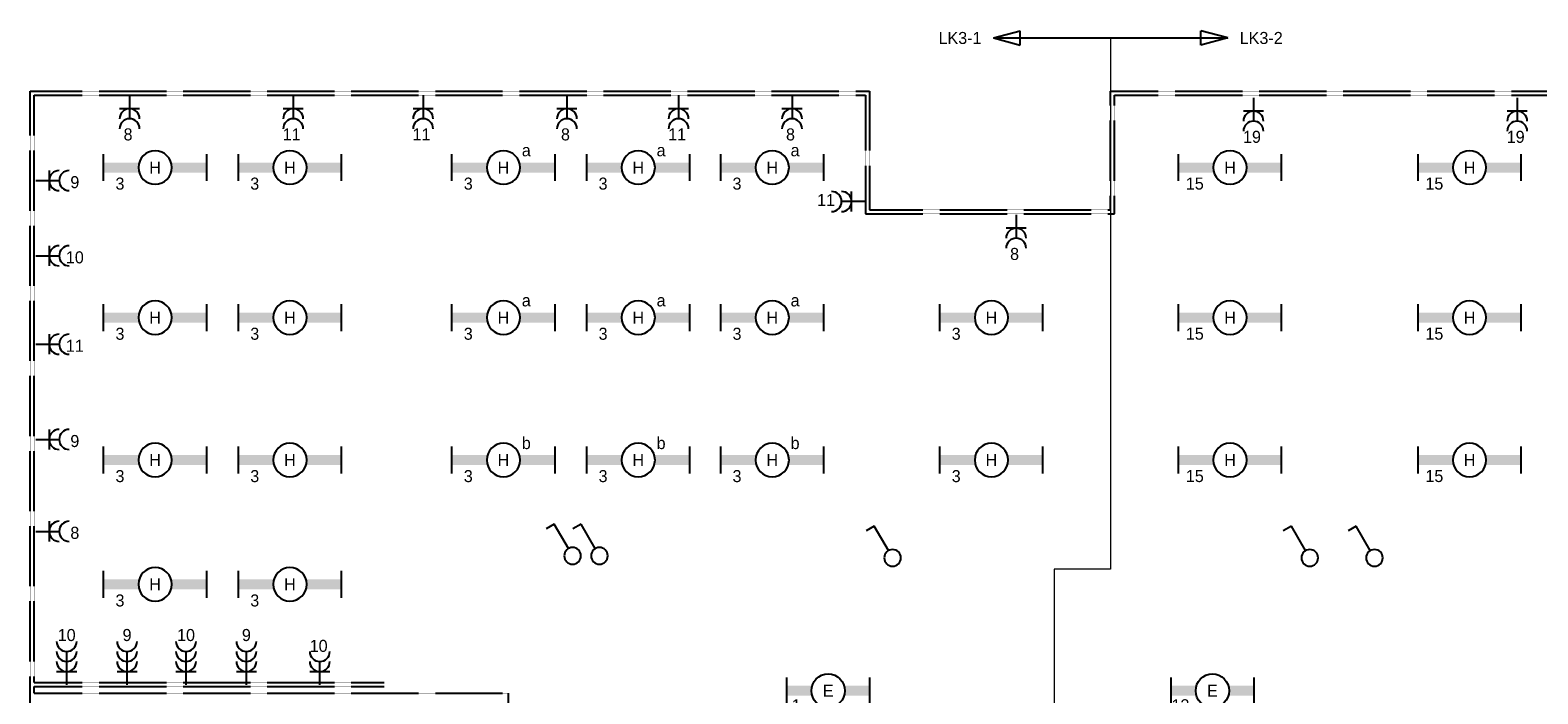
# Model space of a CAD drawing. Extents: x 1458 to 71127, y 1423 to 46205.
# Tile 4 of 9: x 13647 to 36173, y 36230 to 46140. Entities that reach past the tile are written whole.
import ezdxf
from ezdxf.enums import TextEntityAlignment as Align

# ---------------------------------------------------------------- set-up
doc = ezdxf.new("R2010")
doc.units = 0
doc.linetypes.add('E_GOOT3', pattern=[5, 4, -1])
doc.layers.get('0').update_dxf_attribs({"linetype": 'CONTINUOUS'})
for name, color, linetype in [('EL6131--_WG', 4, 'CONTINUOUS'), ('EL6212--_S', 4, 'CONTINUOUS'), ('EL6222--', 3, 'CONTINUOUS'), ('EL6311--', 3, 'CONTINUOUS')]:
    doc.layers.add(name, color=color, linetype=linetype)
doc.styles.add('BURO-018', font='BUROFONT.SHX', dxfattribs={"height": 1.8})
doc.styles.add('BURO-035', font='BUROFONT.SHX', dxfattribs={"height": 3.5})

# ---------------------------------------------------------------- blocks, each defined once
blk = doc.blocks.new('1115B61540')
at = {"color": 0}
for p, q in [((-7.7, 2), (-7.7, -2)), ((7.7, 2), (7.7, -2))]:
    blk.add_line(p, q, dxfattribs=at)
at = {"color": 0, "linetype": 'Continuous'}
blk.add_circle((0, 0), 2.5, dxfattribs=at)
at = {"color": 0}
for points in [[(-2.5, 0.75), (-7.7, 0.75), (-2.5, -0.75), (-7.7, -0.75)], [(2.5, 0.75), (7.7, 0.75), (2.5, -0.75), (7.7, -0.75)]]:
    blk.add_solid(points, dxfattribs=at)
at = {"color": 0, "linetype": 'Continuous', "style": 'BURO-018'}
for tag, p in [('E_GROEP', (0, 5)), ('E_GKAST', (0, 5)), ('E_ARMCODE', (0, 0)), ('E_SLET', (4.5, -3))]:
    blk.add_attdef(tag, text='', height=1.8, dxfattribs=at).set_placement(p, align=Align.MIDDLE)
blk = doc.blocks.new('111304B')
at = {"color": 0, "linetype": 'Continuous'}
for p, q in [((0, 1), (0, 6)), ((-1.5, 3), (1.5, 3))]:
    blk.add_line(p, q, dxfattribs=at)
for centre in [(0, 7.5), (0, 6), (0, 4.5)]:
    blk.add_arc(centre, 1.5, 180, 360, dxfattribs=at)
at = {"color": 0, "linetype": 'Continuous', "style": 'BURO-018'}
for tag in ['E_GROEP', 'E_GKAST']:
    blk.add_attdef(tag, text='', height=1.8, dxfattribs=at).set_placement((0, 10), align=Align.MIDDLE)
at = {"color": 0, "linetype": 'Continuous', "style": 'BURO-018', "flags": 1}
for tag, p in [('E_VERMCODE', (13, 10)), ('E_MATCODE', (0, 0))]:
    blk.add_attdef(tag, text='', height=1.8, dxfattribs=at).set_placement(p, align=Align.MIDDLE)
blk = doc.blocks.new('111304A')
at = {"color": 0, "linetype": 'Continuous'}
for p, q in [((-1.5, 3), (1.5, 3)), ((0, 1), (0, 4.5))]:
    blk.add_line(p, q, dxfattribs=at)
for centre in [(0, 6), (0, 4.5)]:
    blk.add_arc(centre, 1.5, 180, 360, dxfattribs=at)
at = {"color": 0, "linetype": 'Continuous', "style": 'BURO-018'}
for tag in ['E_GROEP', 'E_GKAST']:
    blk.add_attdef(tag, text='', height=1.8, dxfattribs=at).set_placement((0, 8.5), align=Align.MIDDLE)
at = {"color": 0, "linetype": 'Continuous', "style": 'BURO-018', "flags": 1}
for tag, p in [('E_VERMCODE', (13, 8.5)), ('E_MATCODE', (0, 0))]:
    blk.add_attdef(tag, text='', height=1.8, dxfattribs=at).set_placement(p, align=Align.MIDDLE)
blk = doc.blocks.new('E00160')
at = {"color": 0, "linetype": 'Continuous'}
for p, q in [((-17.5, 0), (-13.5, 1.07)), ((-17.5, 0), (17.5, 0)), ((-17.5, 0), (-13.5, -1.07)), ((-13.5, -1.07), (-13.5, 1.07)), ((17.5, 0), (13.5, 1.07)), ((13.5, -1.07), (13.5, 1.07)), ((17.5, 0), (13.5, -1.07))]:
    blk.add_line(p, q, dxfattribs=at)
at = {"color": 0, "linetype": 'Continuous', "style": 'BURO-035'}
for tag, p in [('E_TEXT2', (-22.5, 0)), ('E_TEXT1', (22.5, 0))]:
    blk.add_attdef(tag, text='', height=3.5, dxfattribs=at).set_placement(p, align=Align.MIDDLE)
blk = doc.blocks.new('1115B61240')
at = {"color": 0}
for p, q in [((-6.2, 2), (-6.2, -2)), ((6.2, 2), (6.2, -2))]:
    blk.add_line(p, q, dxfattribs=at)
at = {"color": 0, "linetype": 'Continuous'}
blk.add_circle((0, 0), 2.5, dxfattribs=at)
at = {"color": 0}
for points in [[(-2.5, 0.75), (-6.2, 0.75), (-2.5, -0.75), (-6.2, -0.75)], [(2.5, 0.75), (6.2, 0.75), (2.5, -0.75), (6.2, -0.75)]]:
    blk.add_solid(points, dxfattribs=at)
at = {"color": 0, "linetype": 'Continuous', "style": 'BURO-018'}
for tag, p in [('E_GROEP', (0, 5)), ('E_GKAST', (0, 5)), ('E_ARMCODE', (0, 0)), ('E_SLET', (4.5, -3))]:
    blk.add_attdef(tag, text='', height=1.8, dxfattribs=at).set_placement(p, align=Align.MIDDLE)
blk = doc.blocks.new('1114A1')
at = {"color": 0, "linetype": 'Continuous'}
for p, q in [((0.62, 3.33), (2.74, 7)), ((2.74, 7), (3.95, 6.3))]:
    blk.add_line(p, q, dxfattribs=at)
blk.add_circle((0, 2.25), 1.25, dxfattribs=at)
at = {"color": 0, "linetype": 'Continuous', "style": 'BURO-018'}
for tag, p in [('E_SLET1', (3.36, 9)), ('E_GKAST', (11.61, 4.38)), ('E_GROEP', (11.61, 1.38))]:
    blk.add_attdef(tag, text='', height=1.8, dxfattribs=at).set_placement(p, align=Align.MIDDLE)
at = {"color": 0, "linetype": 'Continuous', "style": 'BURO-018', "flags": 1}
blk.add_attdef('E_MATCODE', text='', height=1.8, dxfattribs=at).set_placement((0, 0), align=Align.MIDDLE)

msp = doc.modelspace()

# ---------------------------------------------------------------- linework, layer by layer
at = {"layer": 'EL6131--_WG', "color": 7, "linetype": 'E_GOOT3'}
for p, q in [((13647, 16551), (13647, 45231)), ((13647, 45231), (26187, 45231)), ((13707, 45171), (26127, 45171)), ((13707, 36401), (13707, 45171)), ((26127, 45171), (26127, 43399)), ((26187, 45231), (26187, 43459)), ((29788, 43459), (29788, 45231)), ((29788, 45231), (71127, 45231)), ((29848, 43399), (29848, 45171)), ((29848, 45171), (71067, 45171)), ((26127, 43399), (29848, 43399)), ((26187, 43459), (29788, 43459)), ((13707, 36401, -60), (18937, 36401, -60)), ((13707, 36341, -60), (18937, 36341, -60)), ((13707, 36241), (13707, 36341)), ((13707, 36241), (20787, 36241)), ((20787, 36241), (20787, 26393))]:
    msp.add_line(p, q, dxfattribs=at)
at = {"layer": 'EL6311--', "color": 4, "lineweight": 0}
for p, q in [((29790, 46024), (29790, 38093)), ((29790, 38093), (28946, 38093)), ((28946, 38093), (28946, 35358))]:
    msp.add_line(p, q, dxfattribs=at)

# ---------------------------------------------------------------- block references
at = {"layer": 'EL6212--_S', "color": 4, "lineweight": 0}
ref = msp.add_blockref('E00160', (29790, 46024), dxfattribs=dict(at, xscale=100, yscale=100, zscale=100))
ref.add_attrib('E_TEXT1', 'LK3-2', dxfattribs={"layer": '0', "color": 1, "linetype": 'Continuous', "height": 180, "style": 'BURO-018'}).set_placement((32040, 46024), align=Align.MIDDLE)
ref.add_attrib('E_TEXT2', 'LK3-1', dxfattribs={"layer": '0', "color": 1, "linetype": 'Continuous', "height": 180, "style": 'BURO-018'}).set_placement((27540, 46024), align=Align.MIDDLE)
at = {"layer": 'EL6222--'}
ref = msp.add_blockref('111304A', (15133, 45267), dxfattribs=dict(at, xscale=100, yscale=100, zscale=100, rotation=180))
ref.add_attrib('E_GROEP', '8', dxfattribs={"layer": '0', "color": 1, "linetype": 'Continuous', "height": 180, "style": 'BURO-018'}).set_placement((15110, 44584), align=Align.MIDDLE)
ref = msp.add_blockref('111304A', (17577, 45267), dxfattribs=dict(at, xscale=100, yscale=100, zscale=100, rotation=180))
ref.add_attrib('E_GROEP', '11', dxfattribs={"layer": '0', "color": 1, "linetype": 'Continuous', "height": 180, "style": 'BURO-018'}).set_placement((17554, 44584), align=Align.MIDDLE)
ref = msp.add_blockref('111304A', (19518, 45267), dxfattribs=dict(at, xscale=100, yscale=100, zscale=100, rotation=180))
ref.add_attrib('E_GROEP', '11', dxfattribs={"layer": '0', "color": 1, "linetype": 'Continuous', "height": 180, "style": 'BURO-018'}).set_placement((19495, 44584), align=Align.MIDDLE)
ref = msp.add_blockref('111304A', (21667, 45267), dxfattribs=dict(at, xscale=100, yscale=100, zscale=100, rotation=180))
ref.add_attrib('E_GROEP', '8', dxfattribs={"layer": '0', "color": 1, "linetype": 'Continuous', "height": 180, "style": 'BURO-018'}).set_placement((21645, 44584), align=Align.MIDDLE)
ref = msp.add_blockref('111304A', (23335, 45267), dxfattribs=dict(at, xscale=100, yscale=100, zscale=100, rotation=180))
ref.add_attrib('E_GROEP', '11', dxfattribs={"layer": '0', "color": 1, "linetype": 'Continuous', "height": 180, "style": 'BURO-018'}).set_placement((23313, 44584), align=Align.MIDDLE)
ref = msp.add_blockref('111304A', (25030, 45267), dxfattribs=dict(at, xscale=100, yscale=100, zscale=100, rotation=180))
ref.add_attrib('E_GROEP', '8', dxfattribs={"layer": '0', "color": 1, "linetype": 'Continuous', "height": 180, "style": 'BURO-018'}).set_placement((25007, 44584), align=Align.MIDDLE)
ref = msp.add_blockref('111304A', (31924, 45231), dxfattribs=dict(at, xscale=100, yscale=100, zscale=100, rotation=180))
ref.add_attrib('E_GROEP', '19', dxfattribs={"layer": '0', "color": 1, "linetype": 'Continuous', "height": 180, "style": 'BURO-018'}).set_placement((31902, 44548), align=Align.MIDDLE)
ref = msp.add_blockref('111304A', (35865, 45231), dxfattribs=dict(at, xscale=100, yscale=100, zscale=100, rotation=180))
ref.add_attrib('E_GROEP', '19', dxfattribs={"layer": '0', "color": 1, "linetype": 'Continuous', "height": 180, "style": 'BURO-018'}).set_placement((35842, 44548), align=Align.MIDDLE)
ref = msp.add_blockref('111304A', (13631, 43894), dxfattribs=dict(at, xscale=100, yscale=100, zscale=100, rotation=270))
ref.add_attrib('E_GROEP', '9', dxfattribs={"layer": '0', "color": 1, "linetype": 'Continuous', "height": 180, "style": 'BURO-018'}).set_placement((14315, 43871), align=Align.MIDDLE)
ref = msp.add_blockref('111304A', (26221, 43581), dxfattribs=dict(at, xscale=100, yscale=100, zscale=100, rotation=90))
ref.add_attrib('E_GROEP', '11', dxfattribs={"layer": '0', "color": 1, "linetype": 'Continuous', "height": 180, "style": 'BURO-018'}).set_placement((25538, 43604), align=Align.MIDDLE)
ref = msp.add_blockref('111304A', (28378, 43483), dxfattribs=dict(at, xscale=100, yscale=100, zscale=100, rotation=180))
ref.add_attrib('E_GROEP', '8', dxfattribs={"layer": '0', "color": 1, "linetype": 'Continuous', "height": 180, "style": 'BURO-018'}).set_placement((28355, 42799), align=Align.MIDDLE)
ref = msp.add_blockref('111304A', (13631, 42771), dxfattribs=dict(at, xscale=100, yscale=100, zscale=100, rotation=270))
ref.add_attrib('E_GROEP', '10', dxfattribs={"layer": '0', "color": 1, "linetype": 'Continuous', "height": 180, "style": 'BURO-018'}).set_placement((14315, 42748), align=Align.MIDDLE)
ref = msp.add_blockref('111304A', (13631, 41450), dxfattribs=dict(at, xscale=100, yscale=100, zscale=100, rotation=270))
ref.add_attrib('E_GROEP', '11', dxfattribs={"layer": '0', "color": 1, "linetype": 'Continuous', "height": 180, "style": 'BURO-018'}).set_placement((14315, 41427), align=Align.MIDDLE)
ref = msp.add_blockref('111304A', (13631, 40028), dxfattribs=dict(at, xscale=100, yscale=100, zscale=100, rotation=270))
ref.add_attrib('E_GROEP', '9', dxfattribs={"layer": '0', "color": 1, "linetype": 'Continuous', "height": 180, "style": 'BURO-018'}).set_placement((14315, 40005), align=Align.MIDDLE)
ref = msp.add_blockref('111304A', (13631, 38656), dxfattribs=dict(at, xscale=100, yscale=100, zscale=100, rotation=270))
ref.add_attrib('E_GROEP', '8', dxfattribs={"layer": '0', "color": 1, "linetype": 'Continuous', "height": 180, "style": 'BURO-018'}).set_placement((14315, 38634), align=Align.MIDDLE)
ref = msp.add_blockref('111304B', (14193, 36262), dxfattribs=dict(at, xscale=100, yscale=100, zscale=100))
ref.add_attrib('E_GROEP', '10', dxfattribs={"layer": '0', "color": 1, "linetype": 'Continuous', "height": 180, "style": 'BURO-018'}).set_placement((14193, 37108), align=Align.MIDDLE)
ref = msp.add_blockref('111304B', (15095, 36262), dxfattribs=dict(at, xscale=100, yscale=100, zscale=100))
ref.add_attrib('E_GROEP', '9', dxfattribs={"layer": '0', "color": 1, "linetype": 'Continuous', "height": 180, "style": 'BURO-018'}).set_placement((15095, 37108), align=Align.MIDDLE)
ref = msp.add_blockref('111304B', (15976, 36262), dxfattribs=dict(at, xscale=100, yscale=100, zscale=100))
ref.add_attrib('E_GROEP', '10', dxfattribs={"layer": '0', "color": 1, "linetype": 'Continuous', "height": 180, "style": 'BURO-018'}).set_placement((15976, 37108), align=Align.MIDDLE)
ref = msp.add_blockref('111304B', (16878, 36262), dxfattribs=dict(at, xscale=100, yscale=100, zscale=100))
ref.add_attrib('E_GROEP', '9', dxfattribs={"layer": '0', "color": 1, "linetype": 'Continuous', "height": 180, "style": 'BURO-018'}).set_placement((16878, 37108), align=Align.MIDDLE)
ref = msp.add_blockref('111304A', (17975, 36262), dxfattribs=dict(at, xscale=100, yscale=100, zscale=100))
ref.add_attrib('E_GROEP', '10', dxfattribs={"layer": '0', "color": 1, "linetype": 'Continuous', "height": 180, "style": 'BURO-018'}).set_placement((17958, 36946), align=Align.MIDDLE)
at = {"layer": 'EL6311--'}
ref = msp.add_blockref('1115B61540', (20719, 44089), dxfattribs=dict(at, xscale=-100, yscale=100, zscale=100, rotation=180))
ref.add_attrib('E_ARMCODE', 'H', dxfattribs={"layer": '0', "color": 1, "linetype": 'Continuous', "height": 180, "style": 'BURO-018'}).set_placement((20719, 44089), align=Align.MIDDLE)
ref.add_attrib('E_SLET', 'a', dxfattribs={"layer": '0', "color": 1, "linetype": 'Continuous', "height": 180, "style": 'BURO-018'}).set_placement((21060, 44346), align=Align.MIDDLE)
ref.add_attrib('E_GROEP', '3', dxfattribs={"layer": '0', "color": 1, "linetype": 'Continuous', "height": 180, "style": 'BURO-018'}).set_placement((20193, 43849), align=Align.MIDDLE)
ref = msp.add_blockref('1115B61540', (22733, 44089), dxfattribs=dict(at, xscale=-100, yscale=100, zscale=100, rotation=180))
ref.add_attrib('E_ARMCODE', 'H', dxfattribs={"layer": '0', "color": 1, "linetype": 'Continuous', "height": 180, "style": 'BURO-018'}).set_placement((22733, 44089), align=Align.MIDDLE)
ref.add_attrib('E_SLET', 'a', dxfattribs={"layer": '0', "color": 1, "linetype": 'Continuous', "height": 180, "style": 'BURO-018'}).set_placement((23074, 44346), align=Align.MIDDLE)
ref.add_attrib('E_GROEP', '3', dxfattribs={"layer": '0', "color": 1, "linetype": 'Continuous', "height": 180, "style": 'BURO-018'}).set_placement((22207, 43849), align=Align.MIDDLE)
ref = msp.add_blockref('1115B61540', (24735, 44089), dxfattribs=dict(at, xscale=-100, yscale=100, zscale=100, rotation=180))
ref.add_attrib('E_ARMCODE', 'H', dxfattribs={"layer": '0', "color": 1, "linetype": 'Continuous', "height": 180, "style": 'BURO-018'}).set_placement((24735, 44089), align=Align.MIDDLE)
ref.add_attrib('E_SLET', 'a', dxfattribs={"layer": '0', "color": 1, "linetype": 'Continuous', "height": 180, "style": 'BURO-018'}).set_placement((25076, 44346), align=Align.MIDDLE)
ref.add_attrib('E_GROEP', '3', dxfattribs={"layer": '0', "color": 1, "linetype": 'Continuous', "height": 180, "style": 'BURO-018'}).set_placement((24208, 43849), align=Align.MIDDLE)
ref = msp.add_blockref('1115B61540', (15515, 44089), dxfattribs=dict(at, xscale=-100, yscale=100, zscale=100, rotation=180))
ref.add_attrib('E_ARMCODE', 'H', dxfattribs={"layer": '0', "color": 1, "linetype": 'Continuous', "height": 180, "style": 'BURO-018'}).set_placement((15515, 44089), align=Align.MIDDLE)
ref.add_attrib('E_GROEP', '3', dxfattribs={"layer": '0', "color": 1, "linetype": 'Continuous', "height": 180, "style": 'BURO-018'}).set_placement((14989, 43849), align=Align.MIDDLE)
ref = msp.add_blockref('1115B61540', (17529, 44089), dxfattribs=dict(at, xscale=-100, yscale=100, zscale=100, rotation=180))
ref.add_attrib('E_ARMCODE', 'H', dxfattribs={"layer": '0', "color": 1, "linetype": 'Continuous', "height": 180, "style": 'BURO-018'}).set_placement((17529, 44089), align=Align.MIDDLE)
ref.add_attrib('E_GROEP', '3', dxfattribs={"layer": '0', "color": 1, "linetype": 'Continuous', "height": 180, "style": 'BURO-018'}).set_placement((17003, 43849), align=Align.MIDDLE)
ref = msp.add_blockref('1115B61540', (31574, 44089), dxfattribs=dict(at, xscale=-100, yscale=100, zscale=100, rotation=180))
ref.add_attrib('E_ARMCODE', 'H', dxfattribs={"layer": '0', "color": 1, "linetype": 'Continuous', "height": 180, "style": 'BURO-018'}).set_placement((31574, 44089), align=Align.MIDDLE)
ref.add_attrib('E_GROEP', '15', dxfattribs={"layer": '0', "color": 1, "linetype": 'Continuous', "height": 180, "style": 'BURO-018'}).set_placement((31048, 43849), align=Align.MIDDLE)
ref = msp.add_blockref('1115B61540', (35153, 44089), dxfattribs=dict(at, xscale=-100, yscale=100, zscale=100, rotation=180))
ref.add_attrib('E_ARMCODE', 'H', dxfattribs={"layer": '0', "color": 1, "linetype": 'Continuous', "height": 180, "style": 'BURO-018'}).set_placement((35153, 44089), align=Align.MIDDLE)
ref.add_attrib('E_GROEP', '15', dxfattribs={"layer": '0', "color": 1, "linetype": 'Continuous', "height": 180, "style": 'BURO-018'}).set_placement((34627, 43849), align=Align.MIDDLE)
ref = msp.add_blockref('1115B61540', (20719, 41848), dxfattribs=dict(at, xscale=-100, yscale=100, zscale=100, rotation=180))
ref.add_attrib('E_ARMCODE', 'H', dxfattribs={"layer": '0', "color": 1, "linetype": 'Continuous', "height": 180, "style": 'BURO-018'}).set_placement((20719, 41848), align=Align.MIDDLE)
ref.add_attrib('E_SLET', 'a', dxfattribs={"layer": '0', "color": 1, "linetype": 'Continuous', "height": 180, "style": 'BURO-018'}).set_placement((21060, 42104), align=Align.MIDDLE)
ref.add_attrib('E_GROEP', '3', dxfattribs={"layer": '0', "color": 1, "linetype": 'Continuous', "height": 180, "style": 'BURO-018'}).set_placement((20193, 41607), align=Align.MIDDLE)
ref = msp.add_blockref('1115B61540', (22733, 41848), dxfattribs=dict(at, xscale=-100, yscale=100, zscale=100, rotation=180))
ref.add_attrib('E_ARMCODE', 'H', dxfattribs={"layer": '0', "color": 1, "linetype": 'Continuous', "height": 180, "style": 'BURO-018'}).set_placement((22733, 41848), align=Align.MIDDLE)
ref.add_attrib('E_SLET', 'a', dxfattribs={"layer": '0', "color": 1, "linetype": 'Continuous', "height": 180, "style": 'BURO-018'}).set_placement((23074, 42104), align=Align.MIDDLE)
ref.add_attrib('E_GROEP', '3', dxfattribs={"layer": '0', "color": 1, "linetype": 'Continuous', "height": 180, "style": 'BURO-018'}).set_placement((22207, 41607), align=Align.MIDDLE)
ref = msp.add_blockref('1115B61540', (24735, 41848), dxfattribs=dict(at, xscale=-100, yscale=100, zscale=100, rotation=180))
ref.add_attrib('E_ARMCODE', 'H', dxfattribs={"layer": '0', "color": 1, "linetype": 'Continuous', "height": 180, "style": 'BURO-018'}).set_placement((24735, 41848), align=Align.MIDDLE)
ref.add_attrib('E_SLET', 'a', dxfattribs={"layer": '0', "color": 1, "linetype": 'Continuous', "height": 180, "style": 'BURO-018'}).set_placement((25076, 42104), align=Align.MIDDLE)
ref.add_attrib('E_GROEP', '3', dxfattribs={"layer": '0', "color": 1, "linetype": 'Continuous', "height": 180, "style": 'BURO-018'}).set_placement((24208, 41607), align=Align.MIDDLE)
ref = msp.add_blockref('1115B61540', (15515, 41848), dxfattribs=dict(at, xscale=-100, yscale=100, zscale=100, rotation=180))
ref.add_attrib('E_ARMCODE', 'H', dxfattribs={"layer": '0', "color": 1, "linetype": 'Continuous', "height": 180, "style": 'BURO-018'}).set_placement((15515, 41848), align=Align.MIDDLE)
ref.add_attrib('E_GROEP', '3', dxfattribs={"layer": '0', "color": 1, "linetype": 'Continuous', "height": 180, "style": 'BURO-018'}).set_placement((14989, 41607), align=Align.MIDDLE)
ref = msp.add_blockref('1115B61540', (17529, 41848), dxfattribs=dict(at, xscale=-100, yscale=100, zscale=100, rotation=180))
ref.add_attrib('E_ARMCODE', 'H', dxfattribs={"layer": '0', "color": 1, "linetype": 'Continuous', "height": 180, "style": 'BURO-018'}).set_placement((17529, 41848), align=Align.MIDDLE)
ref.add_attrib('E_GROEP', '3', dxfattribs={"layer": '0', "color": 1, "linetype": 'Continuous', "height": 180, "style": 'BURO-018'}).set_placement((17003, 41607), align=Align.MIDDLE)
ref = msp.add_blockref('1115B61540', (28009, 41848), dxfattribs=dict(at, xscale=-100, yscale=100, zscale=100, rotation=180))
ref.add_attrib('E_ARMCODE', 'H', dxfattribs={"layer": '0', "color": 1, "linetype": 'Continuous', "height": 180, "style": 'BURO-018'}).set_placement((28009, 41848), align=Align.MIDDLE)
ref.add_attrib('E_GROEP', '3', dxfattribs={"layer": '0', "color": 1, "linetype": 'Continuous', "height": 180, "style": 'BURO-018'}).set_placement((27483, 41607), align=Align.MIDDLE)
ref = msp.add_blockref('1115B61540', (31574, 41848), dxfattribs=dict(at, xscale=-100, yscale=100, zscale=100, rotation=180))
ref.add_attrib('E_ARMCODE', 'H', dxfattribs={"layer": '0', "color": 1, "linetype": 'Continuous', "height": 180, "style": 'BURO-018'}).set_placement((31574, 41848), align=Align.MIDDLE)
ref.add_attrib('E_GROEP', '15', dxfattribs={"layer": '0', "color": 1, "linetype": 'Continuous', "height": 180, "style": 'BURO-018'}).set_placement((31048, 41607), align=Align.MIDDLE)
ref = msp.add_blockref('1115B61540', (35153, 41848), dxfattribs=dict(at, xscale=-100, yscale=100, zscale=100, rotation=180))
ref.add_attrib('E_ARMCODE', 'H', dxfattribs={"layer": '0', "color": 1, "linetype": 'Continuous', "height": 180, "style": 'BURO-018'}).set_placement((35153, 41848), align=Align.MIDDLE)
ref.add_attrib('E_GROEP', '15', dxfattribs={"layer": '0', "color": 1, "linetype": 'Continuous', "height": 180, "style": 'BURO-018'}).set_placement((34627, 41607), align=Align.MIDDLE)
ref = msp.add_blockref('1115B61540', (20719, 39721), dxfattribs=dict(at, xscale=-100, yscale=100, zscale=100, rotation=180))
ref.add_attrib('E_ARMCODE', 'H', dxfattribs={"layer": '0', "color": 1, "linetype": 'Continuous', "height": 180, "style": 'BURO-018'}).set_placement((20719, 39721), align=Align.MIDDLE)
ref.add_attrib('E_SLET', 'b', dxfattribs={"layer": '0', "color": 1, "linetype": 'Continuous', "height": 180, "style": 'BURO-018'}).set_placement((21060, 39978), align=Align.MIDDLE)
ref.add_attrib('E_GROEP', '3', dxfattribs={"layer": '0', "color": 1, "linetype": 'Continuous', "height": 180, "style": 'BURO-018'}).set_placement((20193, 39481), align=Align.MIDDLE)
ref = msp.add_blockref('1115B61540', (22733, 39721), dxfattribs=dict(at, xscale=-100, yscale=100, zscale=100, rotation=180))
ref.add_attrib('E_ARMCODE', 'H', dxfattribs={"layer": '0', "color": 1, "linetype": 'Continuous', "height": 180, "style": 'BURO-018'}).set_placement((22733, 39721), align=Align.MIDDLE)
ref.add_attrib('E_SLET', 'b', dxfattribs={"layer": '0', "color": 1, "linetype": 'Continuous', "height": 180, "style": 'BURO-018'}).set_placement((23074, 39978), align=Align.MIDDLE)
ref.add_attrib('E_GROEP', '3', dxfattribs={"layer": '0', "color": 1, "linetype": 'Continuous', "height": 180, "style": 'BURO-018'}).set_placement((22207, 39481), align=Align.MIDDLE)
ref = msp.add_blockref('1115B61540', (24735, 39721), dxfattribs=dict(at, xscale=-100, yscale=100, zscale=100, rotation=180))
ref.add_attrib('E_ARMCODE', 'H', dxfattribs={"layer": '0', "color": 1, "linetype": 'Continuous', "height": 180, "style": 'BURO-018'}).set_placement((24735, 39721), align=Align.MIDDLE)
ref.add_attrib('E_SLET', 'b', dxfattribs={"layer": '0', "color": 1, "linetype": 'Continuous', "height": 180, "style": 'BURO-018'}).set_placement((25076, 39978), align=Align.MIDDLE)
ref.add_attrib('E_GROEP', '3', dxfattribs={"layer": '0', "color": 1, "linetype": 'Continuous', "height": 180, "style": 'BURO-018'}).set_placement((24208, 39481), align=Align.MIDDLE)
ref = msp.add_blockref('1115B61540', (15515, 39721), dxfattribs=dict(at, xscale=-100, yscale=100, zscale=100, rotation=180))
ref.add_attrib('E_ARMCODE', 'H', dxfattribs={"layer": '0', "color": 1, "linetype": 'Continuous', "height": 180, "style": 'BURO-018'}).set_placement((15515, 39721), align=Align.MIDDLE)
ref.add_attrib('E_GROEP', '3', dxfattribs={"layer": '0', "color": 1, "linetype": 'Continuous', "height": 180, "style": 'BURO-018'}).set_placement((14989, 39481), align=Align.MIDDLE)
ref = msp.add_blockref('1115B61540', (17529, 39721), dxfattribs=dict(at, xscale=-100, yscale=100, zscale=100, rotation=180))
ref.add_attrib('E_ARMCODE', 'H', dxfattribs={"layer": '0', "color": 1, "linetype": 'Continuous', "height": 180, "style": 'BURO-018'}).set_placement((17529, 39721), align=Align.MIDDLE)
ref.add_attrib('E_GROEP', '3', dxfattribs={"layer": '0', "color": 1, "linetype": 'Continuous', "height": 180, "style": 'BURO-018'}).set_placement((17003, 39481), align=Align.MIDDLE)
ref = msp.add_blockref('1115B61540', (28009, 39721), dxfattribs=dict(at, xscale=-100, yscale=100, zscale=100, rotation=180))
ref.add_attrib('E_ARMCODE', 'H', dxfattribs={"layer": '0', "color": 1, "linetype": 'Continuous', "height": 180, "style": 'BURO-018'}).set_placement((28009, 39721), align=Align.MIDDLE)
ref.add_attrib('E_GROEP', '3', dxfattribs={"layer": '0', "color": 1, "linetype": 'Continuous', "height": 180, "style": 'BURO-018'}).set_placement((27483, 39481), align=Align.MIDDLE)
ref = msp.add_blockref('1115B61540', (31574, 39721), dxfattribs=dict(at, xscale=-100, yscale=100, zscale=100, rotation=180))
ref.add_attrib('E_ARMCODE', 'H', dxfattribs={"layer": '0', "color": 1, "linetype": 'Continuous', "height": 180, "style": 'BURO-018'}).set_placement((31574, 39721), align=Align.MIDDLE)
ref.add_attrib('E_GROEP', '15', dxfattribs={"layer": '0', "color": 1, "linetype": 'Continuous', "height": 180, "style": 'BURO-018'}).set_placement((31048, 39481), align=Align.MIDDLE)
ref = msp.add_blockref('1115B61540', (35153, 39721), dxfattribs=dict(at, xscale=-100, yscale=100, zscale=100, rotation=180))
ref.add_attrib('E_ARMCODE', 'H', dxfattribs={"layer": '0', "color": 1, "linetype": 'Continuous', "height": 180, "style": 'BURO-018'}).set_placement((35153, 39721), align=Align.MIDDLE)
ref.add_attrib('E_GROEP', '15', dxfattribs={"layer": '0', "color": 1, "linetype": 'Continuous', "height": 180, "style": 'BURO-018'}).set_placement((34627, 39481), align=Align.MIDDLE)
at = {"layer": 'EL6311--', "xscale": -100, "yscale": 100, "zscale": 100}
for p in [(21752, 38065), (22152, 38065), (26533, 38035), (32765, 38035), (33732, 38035)]:
    msp.add_blockref('1114A1', p, dxfattribs=at)
at = {"layer": 'EL6311--'}
ref = msp.add_blockref('1115B61540', (15515, 37865), dxfattribs=dict(at, xscale=-100, yscale=100, zscale=100, rotation=180))
ref.add_attrib('E_ARMCODE', 'H', dxfattribs={"layer": '0', "color": 1, "linetype": 'Continuous', "height": 180, "style": 'BURO-018'}).set_placement((15515, 37865), align=Align.MIDDLE)
ref.add_attrib('E_GROEP', '3', dxfattribs={"layer": '0', "color": 1, "linetype": 'Continuous', "height": 180, "style": 'BURO-018'}).set_placement((14989, 37624), align=Align.MIDDLE)
ref = msp.add_blockref('1115B61540', (17529, 37865), dxfattribs=dict(at, xscale=-100, yscale=100, zscale=100, rotation=180))
ref.add_attrib('E_ARMCODE', 'H', dxfattribs={"layer": '0', "color": 1, "linetype": 'Continuous', "height": 180, "style": 'BURO-018'}).set_placement((17529, 37865), align=Align.MIDDLE)
ref.add_attrib('E_GROEP', '3', dxfattribs={"layer": '0', "color": 1, "linetype": 'Continuous', "height": 180, "style": 'BURO-018'}).set_placement((17003, 37624), align=Align.MIDDLE)
ref = msp.add_blockref('1115B61240', (25570, 36276), dxfattribs=dict(at, xscale=100, yscale=100, zscale=100))
ref.add_attrib('E_ARMCODE', 'E', dxfattribs={"layer": '0', "color": 1, "linetype": 'Continuous', "height": 180, "style": 'BURO-018'}).set_placement((25570, 36276), align=Align.MIDDLE)
ref.add_attrib('E_GROEP', '1', dxfattribs={"layer": '0', "color": 1, "linetype": 'Continuous', "height": 180, "style": 'BURO-018'}).set_placement((25093, 36059), align=Align.MIDDLE)
ref = msp.add_blockref('1115B61240', (31311, 36276), dxfattribs=dict(at, xscale=100, yscale=100, zscale=100))
ref.add_attrib('E_ARMCODE', 'E', dxfattribs={"layer": '0', "color": 1, "linetype": 'Continuous', "height": 180, "style": 'BURO-018'}).set_placement((31311, 36276), align=Align.MIDDLE)
ref.add_attrib('E_GROEP', '13', dxfattribs={"layer": '0', "color": 1, "linetype": 'Continuous', "height": 180, "style": 'BURO-018'}).set_placement((30834, 36059), align=Align.MIDDLE)

doc.saveas('drawing.dxf')
